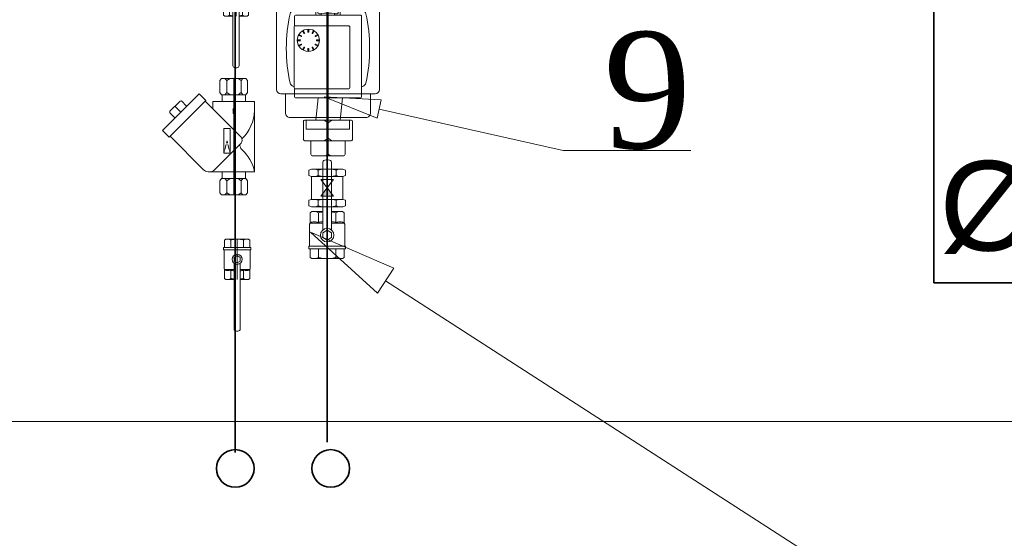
# Model space of a CAD drawing. Header units: centimetres. Extents: x -122 to 72759, y 3298 to 43172.
# Tile 210 of 243: x 31802 to 31912, y 17116 to 17174. Entities that reach past the tile are written whole.
import ezdxf
from ezdxf import colors
from ezdxf.entities.mleader import LeaderData, LeaderLine
from ezdxf.enums import TextEntityAlignment as Align
from ezdxf.lldxf.tags import DXFTag
from ezdxf.math import Vec2, Vec3

# ---------------------------------------------------------------- set-up
doc = ezdxf.new("R2010")
doc.units = ezdxf.units.CM
doc.header["$MEASUREMENT"] = 0
doc.linetypes.add('DASHDOT', pattern=[25.4, 12.7, -6.35, 0, -6.35])
doc.layers.get('0').update_dxf_attribs({"lineweight": 5})
for name, color, linetype, lineweight in [('CP_AXIS', 143, 'DASHDOT', 9), ('CP_DETAL', 33, 'Continuous', 9), ('IS_Powrót', 5, 'DASH', 35), ('IS_Text_Odbiornikow_Therm', 7, 'Continuous', 5), ('IS_Zasilanie', 1, 'SOLID', 35), ('widok', 7, 'Continuous', 5), ('ZZZ_Xref', 7, 'Continuous', 5)]:
    doc.layers.add(name, color=color, linetype=linetype, lineweight=lineweight)
doc.layers.add('IS_Armatura_Therm', color=7, linetype='SOLID', lineweight=5, true_color=0x000000)
doc.styles.add('CP_ATTR', font='ROMANS.SHX')
doc.styles.add('IS_KS_wewn_opis', font='ARIALN.TTF', dxfattribs={"width": 0.8, "height": 18})
doc.styles.get("Standard").update_dxf_attribs({"font": 'ARIAL.TTF'})
tags = doc.linetypes.add('DASH', pattern=[15, 10, -5]).pattern_tags.tags
tags[6:7] = [DXFTag(74, 4), DXFTag(75, 0), DXFTag(340, '0'), DXFTag(46, 0.0), DXFTag(50, 0.0), DXFTag(44, 0.0), DXFTag(45, 0.0)]
tags[4:5] = [DXFTag(74, 4), DXFTag(75, 0), DXFTag(340, '0'), DXFTag(46, 0.0), DXFTag(50, 0.0), DXFTag(44, 0.0), DXFTag(45, 0.0)]
tags = doc.linetypes.add('SOLID', pattern=[10, 10, 0]).pattern_tags.tags
tags[6:7] = [DXFTag(74, 4), DXFTag(75, 0), DXFTag(340, '0'), DXFTag(46, 0.0), DXFTag(50, 0.0), DXFTag(44, 0.0), DXFTag(45, 0.0)]
tags[4:5] = [DXFTag(74, 4), DXFTag(75, 0), DXFTag(340, '0'), DXFTag(46, 0.0), DXFTag(50, 0.0), DXFTag(44, 0.0), DXFTag(45, 0.0)]

# ---------------------------------------------------------------- blocks, each defined once
blk = doc.blocks.new('2h_zav082_dn32pn25aa_5dhahut')
for p, q in [((-1.27, 2.51), (-1.12, 2.9)), ((-1.27, -2.51), (-1.27, 2.51)), ((-1.12, 2.9), (-0.25, 2.9)), ((-0.1, 2.51), (-0.25, 2.9)), ((-0.1, -2.51), (-0.1, 2.51)), ((-0.1, 2.51), (3.56, 2.51)), ((3.56, 2.51), (3.71, 2.9)), ((3.56, -2.51), (3.56, 2.51)), ((4.58, 2.9), (3.71, 2.9)), ((4.73, 2.51), (4.58, 2.9)), ((4.73, -2.51), (4.73, 2.51)), ((0.42, -0.99), (3.04, 0.99)), ((0.42, 0.99), (0.42, -0.99)), ((3.04, -0.99), (0.42, 0.99)), ((3.04, 0.99), (3.04, -0.99)), ((-1.27, -2.51), (-1.12, -2.9)), ((-1.12, -2.9), (-0.25, -2.9)), ((-0.1, -2.51), (-0.25, -2.9)), ((3.56, -2.51), (-0.1, -2.51)), ((3.56, -2.51), (3.71, -2.9)), ((4.58, -2.9), (3.71, -2.9)), ((4.73, -2.51), (4.58, -2.9))]:
    blk.add_line(p, q)
blk.add_solid([(1.73, 0), (3.04, -0.99), (3.04, 0.99)])
at = {"layer": 'CP_AXIS'}
blk.add_line((-1.27, 0), (4.73, 0), dxfattribs=at)
at = {"layer": 'CP_DETAL'}
for p, q in [((-1.27, 1.84), (-1.12, 1.45)), ((-0.1, 1.84), (-0.25, 1.45)), ((3.56, 1.84), (3.71, 1.45)), ((4.73, 1.84), (4.58, 1.45)), ((-1.12, 1.45), (-1.27, 0.73)), ((-0.25, 1.45), (-1.12, 1.45)), ((-0.25, 1.45), (-0.1, 0.73)), ((3.71, 1.45), (3.56, 0.73)), ((3.71, 1.45), (4.58, 1.45)), ((4.58, 1.45), (4.73, 0.73)), ((-1.12, -1.45), (-1.27, -0.73)), ((-1.27, -1.84), (-1.12, -1.45)), ((-0.25, -1.45), (-1.12, -1.45)), ((-0.25, -1.45), (-0.1, -0.73)), ((-0.1, -1.84), (-0.25, -1.45)), ((3.71, -1.45), (3.56, -0.73)), ((3.56, -1.84), (3.71, -1.45)), ((3.71, -1.45), (4.58, -1.45)), ((4.58, -1.45), (4.73, -0.73)), ((4.73, -1.84), (4.58, -1.45))]:
    blk.add_line(p, q, dxfattribs=at)
at = {"linetype": 'ByBlock', "style": 'CP_ATTR', "flags": 9}
for tag in ['NAME', 'GROUP', 'NUMBER', 'PRODUCER', 'ARTICLE', 'PRODUCT-TYPE', 'ORDER-NO', 'CHARACTER', 'DN', 'PN', 'TEMPERATURE', 'FLOW', 'POWER', 'VOLTAGE', 'WEIGHT', 'OTHER']:
    blk.add_attdef(tag, text='', height=0.00005, dxfattribs=at).set_placement((-1.36, 0), align=Align.MIDDLE_LEFT)
blk = doc.blocks.new('Ph_zav141_dn32pn25aa_zv73kfo')
for p, q in [((-1.27, 2.43), (-1.08, 2.7)), ((-1.27, -2.43), (-1.27, 2.43)), ((-1.08, 2.7), (0.31, 2.7)), ((0.31, -2.91), (0.31, 2.91)), ((0.31, 2.91), (0.71, 2.91)), ((0.71, -2.91), (0.71, 2.91)), ((4.25, 2.8), (0.71, 2.8)), ((4.25, 2.8), (4.38, 2.7)), ((6.04, 2.7), (4.38, 2.7)), ((4.38, 0.68), (4.38, 2.7)), ((6.23, 2.43), (6.04, 2.7)), ((6.23, 0.68), (6.23, 2.43)), ((0.31, 1.37), (-1.08, 1.37)), ((1.7, 0), (2.09, 0.68)), ((2.09, -0.68), (1.7, 0)), ((2.09, 0.68), (2.87, 0.68)), ((2.87, 0.68), (3.26, 0)), ((3.26, 0), (2.87, -0.68)), ((3.32, 0.68), (14.13, 0.68)), ((4.52, 1.37), (6.04, 1.37)), ((14.48, 0.17), (14.48, -0.17)), ((0.31, -1.37), (-1.08, -1.37)), ((2.87, -0.68), (2.09, -0.68)), ((3.32, -0.68), (14.13, -0.68)), ((4.38, -2.7), (4.38, -0.68)), ((4.52, -1.37), (6.04, -1.37)), ((6.23, -2.43), (6.23, -0.68)), ((-1.27, -2.43), (-1.08, -2.7)), ((-1.08, -2.7), (0.31, -2.7)), ((0.31, -2.91), (0.71, -2.91)), ((0.71, -2.8), (4.25, -2.8)), ((4.25, -2.8), (4.38, -2.7)), ((6.04, -2.7), (4.38, -2.7)), ((6.23, -2.43), (6.04, -2.7))]:
    blk.add_line(p, q)
blk.add_circle((2.48, 0), 1.08)
for centre, start_param, end_param in [((14.13, 0.17), -1.570796, 0), ((14.13, -0.17), 3.141593, 4.712389)]:
    blk.add_ellipse(centre, major_axis=(0, 0.506), ratio=0.696366, start_param=start_param, end_param=end_param)
at = {"layer": 'CP_AXIS'}
blk.add_line((-1.27, 0), (6.23, 0), dxfattribs=at)
at = {"layer": 'CP_DETAL'}
for p, q in [((-1.27, 1.8), (-1.08, 1.37)), ((6.23, 1.8), (6.04, 1.37)), ((-1.27, -1.8), (-1.08, -1.37)), ((6.23, -1.8), (6.04, -1.37))]:
    blk.add_line(p, q, dxfattribs=at)
for centre, major_axis, ratio, start_param, end_param in [((3.46, 2.04), (0, 2.03), 0.552163, 4.712385, 5.046598), ((3.46, 2.04), (0, 2.03), 0.552058, 4.378172, 4.712385), ((0.99, -0.01), (0, 3.45), 0.655304, 1.159975, 1.568122), ((0.99, 0.01), (0, 3.45), 0.655304, 1.57347, 1.981618), ((2.45, -0.27), (0, 4.1), 0.552058, -1.338774, -1.159975), ((3.97, -0.27), (0, 4.1), 0.552058, -1.338774, -1.159975), ((2.45, 0.27), (0, 4.1), 0.552058, 4.301568, 4.480366), ((3.46, -2.04), (0, 2.03), 0.552058, -1.570792, -1.236579), ((3.97, 0.27), (0, 4.1), 0.552058, 4.301568, 4.480366), ((3.46, -2.04), (0, 2.03), 0.552163, 4.37818, 4.712393)]:
    blk.add_ellipse(centre, major_axis=major_axis, ratio=ratio, start_param=start_param, end_param=end_param, dxfattribs=at)
at = {"linetype": 'ByBlock', "style": 'CP_ATTR', "flags": 9}
for tag in ['NAME', 'GROUP', 'NUMBER', 'PRODUCER', 'ARTICLE', 'PRODUCT-TYPE', 'ORDER-NO', 'CHARACTER', 'DN', 'PN', 'TEMPERATURE', 'FLOW', 'POWER', 'VOLTAGE', 'WEIGHT', 'OTHER']:
    blk.add_attdef(tag, text='', height=0.00005, dxfattribs=at).set_placement((-1.36, 0), align=Align.MIDDLE_LEFT)
blk = doc.blocks.new('G$CC701BD6B')
at = {"layer": 'widok'}
blk.add_lwpolyline([(-310.1, -648.38), (288.57, -648.38), (288.57, -678.9), (-310.1, -678.9)], close=True, dxfattribs=at)
blk = doc.blocks.new('G$CB2B29D77')
for p, q in [((-0.55, 0.11), (-0.69, 0)), ((-0.69, 0), (-0.69, -0.83)), ((-0.55, 0.11), (1.97, 0.11)), ((-0.23, 0.11), (0, 0)), ((0.71, 0.11), (0.71, -4.39)), ((1.65, 0.11), (1.42, 0)), ((1.97, 0.11), (2.11, 0)), ((2.11, 0), (2.11, -0.83)), ((-0.8, -0.83), (2.22, -0.83)), ((-0.8, -0.83), (-0.8, -1.07)), ((-0.8, -1.07), (2.22, -1.07)), ((-0.74, -1.07), (-0.74, -3.2)), ((0, -0.83), (0, 0)), ((1.42, -0.83), (1.42, 0)), ((2.16, -3.2), (2.16, -1.07)), ((2.22, -0.83), (2.22, -1.07)), ((0.36, -1.94), (0.71, -1.73)), ((0.36, -2.34), (0.36, -1.94)), ((0.71, -1.73), (1.06, -1.94)), ((1.06, -1.94), (1.06, -2.34)), ((-0.74, -3.2), (-0.69, -3.28)), ((-0.69, -4.27), (-0.69, -3.28)), ((-0.69, -3.28), (0.36, -3.28)), ((0.71, -2.54), (0.36, -2.34)), ((0.36, -2.57), (0.36, -9.9)), ((1.06, -2.34), (0.71, -2.54)), ((1.06, -2.57), (1.06, -9.9)), ((1.06, -3.28), (2.11, -3.28)), ((2.16, -3.2), (2.11, -3.28)), ((2.11, -4.27), (2.11, -3.28)), ((-0.55, -4.39), (-0.69, -4.27)), ((-0.55, -4.39), (0.36, -4.39)), ((-0.23, -4.39), (0, -4.27)), ((0, -3.36), (0, -4.27)), ((1.06, -4.39), (1.97, -4.39)), ((1.42, -3.36), (1.42, -4.27)), ((1.65, -4.39), (1.42, -4.27)), ((1.97, -4.39), (2.11, -4.27)), ((0.8, -10.14), (0.62, -10.14))]:
    blk.add_line(p, q)
blk.add_circle((0.71, -2.14), 0.56)
for centre, major_axis, ratio, start_param, end_param in [((0.71, -1.24), (1.79, 0), 0.758281, 1.57347, 1.981618), ((0.71, -1.24), (1.79, 0), 0.758281, 1.159975, 1.568122), ((-0.35, -2.73), (1.05, 0), 0.638931, 4.37818, 4.712393), ((-0.35, -2.73), (1.05, 0), 0.63881, -1.570792, -1.236579), ((0.85, -2.12), (2.12, 0), 0.63881, 4.301568, 4.480366), ((0.85, -3.03), (2.12, 0), 0.63881, 4.301568, 4.480366), ((0.57, -2.12), (2.12, 0), 0.63881, -1.338774, -1.159975), ((0.57, -3.03), (2.12, 0), 0.63881, -1.338774, -1.159975), ((1.77, -2.73), (1.05, 0), 0.63881, 4.378172, 4.712385), ((1.77, -2.73), (1.05, 0), 0.638931, 4.712385, 5.046598), ((0.62, -9.9), (0.263, 0), 0.910363, 3.141593, 4.712389), ((0.8, -9.9), (0.263, 0), 0.910363, -1.570796, 0)]:
    blk.add_ellipse(centre, major_axis=major_axis, ratio=ratio, start_param=start_param, end_param=end_param)
at = {"linetype": 'ByBlock', "style": 'CP_ATTR', "flags": 9}
for tag in ['NAME', 'GROUP', 'NUMBER', 'PRODUCER', 'ARTICLE', 'PRODUCT-TYPE', 'ORDER-NO', 'CHARACTER', 'DN', 'PN', 'TEMPERATURE', 'FLOW', 'POWER', 'VOLTAGE', 'WEIGHT', 'OTHER']:
    blk.add_attdef(tag, text='', height=0.00005, rotation=270, dxfattribs=at).set_placement((0.71, 0.2), align=Align.MIDDLE_LEFT)
blk = doc.blocks.new('_ClosedBlank')
at = {"color": 0, "linetype": 'ByBlock', "lineweight": -2}
for p, q in [((-1, 0.167), (0, 0)), ((-1, 0.167), (-1, -0.167)), ((0, 0), (-1, -0.167))]:
    blk.add_line(p, q, dxfattribs=at)
blk = doc.blocks.new('G$CB51E6A42')
for p, q in [((-4.41, 12.13), (-0.91, 12.13)), ((-2.93, 12.13), (-2.66, 11.95)), ((-2.66, 8.13), (-2.66, 12.13)), ((-2.38, 12.13), (-2.66, 11.95)), ((-4.56, 11.92), (-4.56, 10.44)), ((-2.66, 10.43), (-2.66, 11.95)), ((-0.76, 11.92), (-0.76, 10.44)), ((-5.41, 10.28), (-5.41, 8.29)), ((-5.25, 10.43), (-0.06, 10.43)), ((-3.08, 10.43), (-2.66, 10.14)), ((-2.23, 10.43), (-2.66, 10.14)), ((-2.66, 8.43), (-2.66, 10.14)), ((0.09, 8.29), (0.09, 10.28)), ((-0.24, 9.13), (-5.07, 9.13)), ((-2.66, -8.87), (-2.66, 9.13)), ((-5.25, 8.13), (-0.06, 8.13)), ((-0.24, 8.13), (-5.07, 8.13)), ((-4.27, 5.64), (-4, 8.13)), ((-3.08, 8.14), (-2.66, 8.43)), ((-2.23, 8.14), (-2.66, 8.43)), ((-1.58, 5.64), (-1.31, 8.13)), ((-4, -3.57), (-4, -7.87)), ((-3.7, -8.02), (-3.8, -3.94)), ((-1.52, -3.94), (-1.61, -8.02)), ((-1.31, -3.57), (-1.31, -7.87)), ((-5.41, -8.02), (-5.41, -10.01)), ((-0.06, -7.87), (-5.25, -7.87)), ((-0.24, -7.87), (-5.07, -7.87)), ((-3.5, -8.12), (-3.74, -8.15)), ((-3.08, -7.88), (-2.66, -8.17)), ((-2.66, -7.87), (-2.66, -11.87)), ((-2.23, -7.88), (-2.66, -8.17)), ((-2.66, -8.17), (-2.66, -9.88)), ((-1.81, -8.12), (-1.57, -8.15)), ((0.09, -10.01), (0.09, -8.02)), ((-0.24, -8.87), (-5.07, -8.87)), ((-3.08, -10.17), (-2.66, -9.88)), ((-2.23, -10.17), (-2.66, -9.88)), ((-0.06, -10.17), (-5.25, -10.17)), ((-4.56, -11.66), (-4.56, -10.17)), ((-2.66, -10.17), (-2.66, -11.68)), ((-0.76, -11.66), (-0.76, -10.17)), ((-0.91, -11.87), (-4.41, -11.87)), ((-2.93, -11.87), (-2.66, -11.68)), ((-2.38, -11.87), (-2.66, -11.68))]:
    blk.add_line(p, q)
at = {"extrusion": (-1, 6.12323e-17, 0)}
for p, q in [((-5.07, 9.13), (-5.07, 8.13)), ((-0.24, 9.13), (-0.24, 8.13)), ((1.59, 7.86), (-6.91, 7.86)), ((-7.41, 7.3), (-7.41, 5.21)), ((2.09, 5.21), (2.09, 7.3)), ((-6.39, -3.47), (-6.39, 5.53)), ((-6.29, 5.63), (0.97, 5.63)), ((1.07, 4.62), (1.07, 5.53)), ((-8.41, 4.73), (-8.41, -4.46)), ((2.59, 5.21), (-7.91, 5.21)), ((-5.09, 4.53), (-5.09, -2.27)), ((1.02, 4.63), (-4.99, 4.63)), ((1.12, -2.27), (1.12, 4.53)), ((3.09, -4.46), (3.09, 4.73)), ((-1.13, 0.29), (-0.97, 0.01)), ((-0.89, 0.06), (-1.05, 0.34)), ((-0.94, 0), (-0.9, 0.02)), ((-0.52, 0.48), (-0.52, 0.16)), ((-0.49, 0.13), (-0.44, 0.13)), ((-0.42, 0.16), (-0.42, 0.48)), ((0.11, 0.34), (-0.05, 0.06)), ((-0.04, 0.02), (0, 0)), ((0.03, 0.01), (0.2, 0.29)), ((-1.39, -0.72), (-1.71, -0.72)), ((-1.71, -0.82), (-1.39, -0.82)), ((-1.57, -0.19), (-1.29, -0.35)), ((-1.24, -0.26), (-1.52, -0.1)), ((-1.36, -0.79), (-1.36, -0.74)), ((-1.26, -0.34), (-1.23, -0.3)), ((0.29, -0.3), (0.32, -0.34)), ((0.58, -0.1), (0.3, -0.26)), ((0.35, -0.35), (0.63, -0.19)), ((0.43, -0.74), (0.43, -0.79)), ((0.77, -0.72), (0.45, -0.72)), ((0.45, -0.82), (0.77, -0.82)), ((-1.29, -1.19), (-1.57, -1.35)), ((-1.52, -1.43), (-1.24, -1.27)), ((-1.23, -1.24), (-1.26, -1.2)), ((-0.97, -1.54), (-1.13, -1.82)), ((-1.05, -1.87), (-0.89, -1.59)), ((-0.9, -1.56), (-0.94, -1.53)), ((-0.52, -1.69), (-0.52, -2.02)), ((-0.44, -1.67), (-0.49, -1.67)), ((-0.42, -2.02), (-0.42, -1.69)), ((-0.05, -1.59), (0.11, -1.87)), ((0, -1.53), (-0.04, -1.56)), ((0.2, -1.82), (0.03, -1.54)), ((0.32, -1.2), (0.29, -1.24)), ((0.3, -1.27), (0.58, -1.43)), ((0.63, -1.35), (0.35, -1.19)), ((-4.99, -2.37), (1.02, -2.37)), ((1.07, -3.47), (1.07, -2.35)), ((-6.29, -3.57), (0.97, -3.57)), ((-3.8, -3.94), (-3.8, -3.81)), ((-3.7, -3.72), (-3.4, -3.72)), ((-3.4, -3.57), (-3.4, -3.77)), ((-1.91, -3.57), (-1.91, -3.77)), ((-1.91, -3.72), (-1.62, -3.72)), ((-1.52, -3.82), (-1.52, -3.94)), ((-7.91, -4.94), (2.59, -4.94)), ((-7.41, -4.94), (-7.41, -7.07)), ((2.09, -7.07), (2.09, -4.94)), ((-6.91, -7.6), (1.59, -7.6)), ((-5.07, -8.87), (-5.07, -7.87)), ((-3.8, -8.31), (-3.8, -8.21)), ((-3.65, -9.76), (-3.65, -8.38)), ((-3.5, -8.12), (-3.5, -8.16)), ((-1.81, -8.12), (-1.81, -8.16)), ((-1.66, -9.76), (-1.66, -8.38)), ((-1.51, -8.31), (-1.51, -8.21)), ((-0.24, -8.87), (-0.24, -7.87)), ((-3.32, -9.1), (-3.32, -9.79)), ((-2.97, -9.81), (-2.97, -9.11)), ((-2.35, -9.11), (-2.35, -9.81)), ((-1.99, -9.79), (-1.99, -9.1))]:
    blk.add_line(p, q, dxfattribs=at)
for centre, major_axis, ratio, start_param, end_param in [((-4.41, 11.92), (0, 0.209), 0.728684, 0, 1.570796), ((-0.91, 11.92), (0, 0.209), 0.728684, -1.570796, 0), ((-5.25, 10.28), (0.155, 0), 0.992157, 1.570796, 3.141593), ((-0.06, 10.28), (0.155, 0), 0.992157, 0, 1.570796), ((-6.91, 7.3), (0, -0.556), 0.899249, -3.141593, -1.570796), ((-5.25, 8.29), (0.155, 0), 0.992157, 3.141593, 4.712389), ((-0.06, 8.29), (0.155, 0), 0.992157, -1.570796, 0), ((1.59, 7.3), (0, -0.556), 0.899249, 1.570796, 3.141593), ((-6.29, 5.53), (0, 0.1), 0.994652, 0, 1.570796), ((0.97, 5.53), (0, 0.1), 0.994652, 4.712389, 6.283185), ((-7.91, 4.73), (-0.5, 0), 0.955771, -1.570796, 0), ((-2.66, -12.87), (0, 17.68), 0.994652, 0.21372, 0.220564), ((-4.99, 4.53), (0, 0.1), 0.994652, 0, 1.570796), ((1.02, 4.53), (0, 0.1), 0.994652, 4.712389, 6.283185), ((2.59, 4.73), (-0.5, 0), 0.955771, 3.141593, 4.712389), ((10.28, 0.13), (0, 17.68), 0.994652, 1.350232, 1.791361), ((-6.4, 3.89), (0, 0.5), 0.994652, 0.220564, 1.350232), ((-2.66, -12.87), (0, 17.68), 0.994652, 6.062621, 6.066571), ((1.08, 3.89), (0, 0.5), 0.994652, 4.932953, 6.062621), ((-15.59, 0.13), (0, 17.68), 0.994652, 4.491825, 4.932953), ((-0.95, 0.02), (0, 0.025), 0.994652, 2.094395, 3.665191), ((-0.91, 0.05), (0, 0.025), 0.994652, 3.665191, 5.235988), ((-0.49, 0.16), (0, 0.025), 0.994652, 1.570796, 3.141593), ((-0.44, 0.16), (0, 0.025), 0.994652, 3.141593, 4.712389), ((-0.03, 0.05), (0, 0.025), 0.994652, 1.047198, 2.617994), ((0.01, 0.02), (0, 0.025), 0.994652, 2.617994, 4.18879), ((-1.39, -0.74), (0, 0.025), 0.994652, 4.712389, 6.283185), ((-1.39, -0.79), (0, 0.025), 0.994652, 3.141593, 4.712389), ((-1.28, -0.33), (0, 0.025), 0.994652, 2.617994, 4.18879), ((-1.25, -0.28), (0, 0.025), 0.994652, 4.18879, 5.759587), ((0.32, -0.28), (0, 0.025), 0.994652, 0.523599, 2.094395), ((0.34, -0.33), (0, 0.025), 0.994652, 2.094395, 3.665191), ((0.45, -0.74), (0, 0.025), 0.994652, 0, 1.570796), ((0.45, -0.79), (0, 0.025), 0.994652, 1.570796, 3.141593), ((-1.28, -1.21), (0, 0.025), 0.994652, 5.235988, 6.806784), ((-1.25, -1.25), (0, 0.025), 0.994652, 3.665191, 5.235988), ((-0.95, -1.56), (0, 0.025), 0.994652, 5.759587, 7.330383), ((-0.91, -1.58), (0, 0.025), 0.994652, 4.18879, 5.759587), ((-0.49, -1.69), (0, 0.025), 0.994652, 0, 1.570796), ((-0.44, -1.69), (0, 0.025), 0.994652, 4.712389, 6.283185), ((-0.03, -1.58), (0, 0.025), 0.994652, 0.523599, 2.094395), ((0.01, -1.56), (0, 0.025), 0.994652, 5.235988, 6.806784), ((0.32, -1.25), (0, 0.025), 0.994652, 1.047198, 2.617994), ((0.34, -1.21), (0, 0.025), 0.994652, 5.759587, 7.330383), ((-4.99, -2.27), (0, 0.1), 0.994652, 1.570796, 3.141593), ((1.02, -2.27), (0, 0.1), 0.994652, 3.141593, 4.712389), ((1.04, -2.31), (0, 0.1), 0.994652, 5.003272, 5.250523), ((-6.4, -3.63), (0, 0.5), 0.994652, 1.791361, 2.921028), ((-2.66, 13.14), (0, 17.68), 0.994652, 2.921028, 3.07738), ((-6.29, -3.47), (0, 0.1), 0.994652, 1.570796, 3.141593), ((-3.71, -3.82), (0, 0.0944), 0.994652, 6.279005, 7.809185), ((-2.66, 3.31), (0, 7.12), 0.994652, 3.036005, 3.247181), ((-1.62, -3.82), (0, 0.1), 0.994652, 4.712389, 6.283185), ((-2.66, 13.14), (0, 17.68), 0.994652, 3.205805, 3.362157), ((0.97, -3.47), (0, 0.1), 0.994652, 3.141593, 4.712389), ((1.08, -3.63), (0, 0.5), 0.994652, 3.362157, 4.491825), ((-7.91, -4.46), (-0.5, 0), 0.955771, 0, 1.570796), ((2.59, -4.46), (-0.5, 0), 0.955771, 1.570796, 3.141593), ((-6.91, -7.07), (0, -0.532), 0.940171, -1.570796, 0), ((1.59, -7.07), (0, -0.532), 0.940171, 0, 1.570796), ((-5.25, -8.02), (-0.155, 0), 0.992157, -1.570796, 0), ((-3.73, -8.22), (0, 0.0736), 0.994652, 0.197083, 1.461725), ((-3.73, -8.3), (0, 0.075), 0.994652, 1.677362, 2.743039), ((-2.66, 0), (0, 8.44), 0.994652, 3.010407, 3.272778), ((-3.6, -8.01), (0, 0.1), 0.994652, 1.594224, 3.132268), ((-2.66, 94.3), (0, 102.41), 0.994652, 3.132285, 3.1509), ((-2.66, -0.06), (0, 8.14), 0.994652, 3.037016, 3.246169), ((-1.71, -8.01), (0, 0.1), 0.994652, 3.150917, 4.688961), ((-1.59, -8.22), (0, 0.0736), 0.994652, 4.82146, 6.086102), ((-1.59, -8.3), (0, 0.075), 0.994652, 3.540146, 4.605823), ((-0.06, -8.02), (-0.155, 0), 0.992157, 3.141593, 4.712389), ((-3.25, -6.53), (0, 2.57), 0.994652, 2.981903, 3.112158), ((-2.66, -0.71), (0, 9.11), 0.994652, 3.031555, 3.25163), ((-2.66, 9.52), (0, 18.63), 0.994652, 3.124832, 3.158353), ((-2.07, -6.58), (0, 2.52), 0.994652, 3.169784, 3.302697), ((-5.25, -10.01), (-0.155, 0), 0.992157, 0, 1.570796), ((-0.06, -10.01), (-0.155, 0), 0.992157, 1.570796, 3.141593), ((-4.41, -11.66), (0, -0.209), 0.728684, -1.570796, 0), ((-0.91, -11.66), (0, -0.209), 0.728684, 0, 1.570796)]:
    blk.add_ellipse(centre, major_axis=major_axis, ratio=ratio, start_param=start_param, end_param=end_param)
blk.add_ellipse((-0.47, -0.77), major_axis=(0, 1.25), ratio=0.994652)
at = {"linetype": 'ByBlock', "style": 'CP_ATTR', "flags": 9}
for tag, rotation, p in [('OTHER', 270, (-2.66, 11.05)), ('WEIGHT', 270, (-2.66, 11.05)), ('VOLTAGE', 270, (-2.66, 11.05)), ('POWER', 270, (-2.66, 11.05)), ('FLOW', 270, (-2.66, 11.05)), ('TEMPERATURE', 270, (-2.66, 11.05)), ('PN', 270, (-2.66, 11.05)), ('DN', 270, (-2.66, 11.05)), ('CHARACTER', 270, (-2.66, 11.05)), ('ORDER-NO', 270, (-2.66, 11.05)), ('PRODUCT-TYPE', 270, (-2.66, 11.05)), ('ARTICLE', 270, (-2.66, 11.05)), ('PRODUCER', 270, (-2.66, 11.05)), ('NUMBER', 270, (-2.66, 11.05)), ('GROUP', 270, (-2.66, 11.05)), ('NAME', 270, (-2.66, 11.05)), ('NAME', 90, (-2.67, -8.86)), ('GROUP', 90, (-2.67, -8.86)), ('NUMBER', 90, (-2.67, -8.86)), ('PRODUCER', 90, (-2.67, -8.86)), ('ARTICLE', 90, (-2.67, -8.86)), ('PRODUCT-TYPE', 90, (-2.67, -8.86)), ('ORDER-NO', 90, (-2.67, -8.86)), ('CHARACTER', 90, (-2.67, -8.86)), ('DN', 90, (-2.67, -8.86)), ('PN', 90, (-2.67, -8.86)), ('TEMPERATURE', 90, (-2.67, -8.86)), ('FLOW', 90, (-2.67, -8.86)), ('POWER', 90, (-2.67, -8.86)), ('VOLTAGE', 90, (-2.67, -8.86)), ('WEIGHT', 90, (-2.67, -8.86)), ('QUANTITY', 90, (-2.67, -8.86)), ('EQUIPMENT', 90, (-2.67, -8.86)), ('PRICE', 90, (-2.67, -8.86)), ('OTHER', 90, (-2.67, -8.86)), ('OTHER', 90, (-2.65, -10.78)), ('WEIGHT', 90, (-2.65, -10.78)), ('VOLTAGE', 90, (-2.65, -10.78)), ('POWER', 90, (-2.65, -10.78)), ('FLOW', 90, (-2.65, -10.78)), ('TEMPERATURE', 90, (-2.65, -10.78)), ('PN', 90, (-2.65, -10.78)), ('DN', 90, (-2.65, -10.78)), ('CHARACTER', 90, (-2.65, -10.78)), ('ORDER-NO', 90, (-2.65, -10.78)), ('PRODUCT-TYPE', 90, (-2.65, -10.78)), ('ARTICLE', 90, (-2.65, -10.78)), ('PRODUCER', 90, (-2.65, -10.78)), ('NUMBER', 90, (-2.65, -10.78)), ('GROUP', 90, (-2.65, -10.78)), ('NAME', 90, (-2.65, -10.78))]:
    blk.add_attdef(tag, text='', height=0.00005, rotation=rotation, dxfattribs=at).set_placement(p, align=Align.MIDDLE_LEFT)

msp = doc.modelspace()

# ---------------------------------------------------------------- linework, layer by layer
for p, q in [((31824.57234, 17167.1143), (31824.36468, 17166.87937)), ((31824.57234, 17167.1143), (31827.27543, 17167.1143)), ((31824.93201, 17167.1143), (31825.13968, 17166.87936)), ((31825.13968, 17166.87936), (31825.52245, 17167.1143)), ((31825.91468, 17167.1143), (31825.91468, 17154.1143)), ((31826.75841, 17166.87936), (31826.40959, 17167.1143)), ((31826.94766, 17167.1143), (31826.75841, 17166.87936)), ((31827.27543, 17167.1143), (31827.46468, 17166.87937)), ((31824.36468, 17166.87937), (31824.36468, 17165.52992)), ((31825.13968, 17165.52992), (31825.13968, 17166.87936)), ((31826.75841, 17165.52992), (31826.75841, 17166.87936)), ((31827.46468, 17166.87937), (31827.46468, 17165.52992)), ((31817.97094, 17161.31591), (31822.05935, 17165.40433)), ((31822.05935, 17165.40433), (31822.80854, 17164.65598)), ((31824.57234, 17165.29499), (31824.36468, 17165.52992)), ((31824.57234, 17165.29499), (31827.27543, 17165.29499)), ((31824.61926, 17164.52074), (31824.61926, 17165.29499)), ((31824.93201, 17165.29499), (31825.13968, 17165.52992)), ((31825.13968, 17165.52992), (31825.52245, 17165.29499)), ((31826.75841, 17165.52992), (31826.40959, 17165.29499)), ((31826.94766, 17165.29499), (31826.75841, 17165.52992)), ((31827.23267, 17165.29499), (31827.23267, 17164.52074)), ((31827.27543, 17165.29499), (31827.46468, 17165.52992)), ((31818.72013, 17160.56756), (31822.80854, 17164.65598)), ((31819.92737, 17164.57842), (31818.79675, 17163.44653)), ((31819.92737, 17164.57842), (31820.08486, 17164.59602)), ((31820.08486, 17164.59602), (31820.66791, 17164.01362)), ((31826.74167, 17160.54018), (31822.71721, 17164.56464)), ((31823.59159, 17164.52074), (31823.59159, 17163.69026)), ((31823.59159, 17164.52074), (31828.23776, 17164.52074)), ((31827.23267, 17164.52074), (31824.61926, 17164.52074)), ((31825.81944, 17163.60687), (31825.91468, 17163.79103)), ((31826.09883, 17163.60687), (31825.91468, 17163.79103)), ((31828.23776, 17164.52074), (31828.23776, 17156.70786)), ((31818.79675, 17163.44653), (31818.77932, 17163.28903)), ((31818.77932, 17163.28903), (31819.36238, 17162.70662)), ((31825.86706, 17163.60687), (31825.81944, 17163.60687)), ((31825.86706, 17163.21553), (31825.86706, 17163.60687)), ((31825.91468, 17163.21553), (31825.86706, 17163.21553)), ((31825.91468, 17163.21553), (31826.00676, 17163.21553)), ((31826.00676, 17163.60687), (31826.09883, 17163.60687)), ((31826.00676, 17163.21553), (31826.00676, 17163.60687)), ((31817.97094, 17161.31591), (31818.72013, 17160.56756)), ((31822.52203, 17156.94665), (31818.81104, 17160.65848)), ((31824.8187, 17161.50952), (31824.8187, 17158.78055)), ((31824.8187, 17161.50952), (31825.52432, 17161.50952)), ((31825.52432, 17161.50952), (31825.52432, 17158.78055)), ((31823.68481, 17156.83222), (31826.74167, 17159.88908)), ((31825.06567, 17159.73569), (31824.92454, 17159.1899)), ((31825.17151, 17160.14504), (31825.10095, 17159.87214)), ((31825.17151, 17160.14504), (31825.24207, 17159.87214)), ((31825.27735, 17159.73569), (31825.41847, 17159.1899)), ((31824.88926, 17159.05345), (31824.8187, 17158.78055)), ((31824.8187, 17158.78055), (31825.52432, 17158.78055)), ((31825.45375, 17159.05345), (31825.52432, 17158.78055)), ((31823.40966, 17156.70786), (31828.23776, 17156.70786)), ((31827.23267, 17156.70786), (31824.61926, 17156.70786)), ((31824.61926, 17156.70786), (31824.61926, 17155.93361)), ((31827.23267, 17155.93361), (31827.23267, 17156.70786)), ((31824.57234, 17155.93361), (31824.36468, 17155.69868)), ((31824.36468, 17154.34923), (31824.36468, 17155.69868)), ((31824.57234, 17155.93361), (31827.27543, 17155.93361)), ((31824.93201, 17155.93361), (31825.13968, 17155.69868)), ((31825.13968, 17155.69868), (31825.52245, 17155.93361)), ((31825.13968, 17155.69868), (31825.13968, 17154.34923)), ((31826.75841, 17155.69868), (31826.40959, 17155.93361)), ((31826.94766, 17155.93361), (31826.75841, 17155.69868)), ((31826.75841, 17155.69868), (31826.75841, 17154.34923)), ((31827.27543, 17155.93361), (31827.46468, 17155.69868)), ((31827.46468, 17154.34923), (31827.46468, 17155.69868)), ((31824.57234, 17154.1143), (31824.36468, 17154.34923)), ((31824.57234, 17154.1143), (31827.27543, 17154.1143)), ((31824.93201, 17154.1143), (31825.13968, 17154.34923)), ((31825.13968, 17154.34923), (31825.52245, 17154.1143)), ((31826.75841, 17154.34923), (31826.40959, 17154.1143)), ((31826.94766, 17154.1143), (31826.75841, 17154.34923)), ((31827.27543, 17154.1143), (31827.46468, 17154.34923))]:
    msp.add_line(p, q)
for centre, radius, start, end in [((31823.62325, 17163.69609), 4.61773, 314.2128301, 357.8599685), ((31826.41612, 17160.21463), 0.4604, 315, 45), ((31827.5221, 17159.76212), 0.92079, 180.8278164, 219.6913583), ((31823.84631, 17155.81617), 4.48107, 11.477878, 48.5340706), ((31823.17313, 17157.59775), 0.92079, 225, 303.7588596)]:
    msp.add_arc(centre, radius, start, end)
at = {"layer": 'CP_DETAL'}
msp.add_line((31820.01515, 17163.36012), (31819.36206, 17164.01248), dxfattribs=at)
at = {"layer": 'IS_Powrót', "linetype": 'ByBlock'}
for p, q in [((31904.0627, 17144.31395), (31904.0627, 17202.63069)), ((31931.83801, 17144.31395), (31904.0627, 17144.31395))]:
    msp.add_line(p, q, dxfattribs=at)
at = {"layer": 'IS_Powrót', "color": 15}
msp.add_line((31826.09251, 17199.73567), (31826.09251, 17125.35525), dxfattribs=at)
msp.add_circle((31826.09251, 17123.59632), 2.09766, dxfattribs=at)
at = {"layer": 'IS_Zasilanie', "color": 15}
msp.add_line((31836.33351, 17226.16799), (31836.33351, 17126.53886), dxfattribs=at)
msp.add_circle((31836.74216, 17123.59632), 2.09766, dxfattribs=at)

# ---------------------------------------------------------------- block references
for p in [(31825.4662, 17178.43652), (31825.59445, 17149.06772)]:
    msp.add_blockref('G$CB2B29D77', p)
at = {"xscale": 0.7, "zscale": 0.7}
for name, p, yscale, rotation in [('Ph_zav141_dn32pn25aa_zv73kfo', (31836.34953, 17147.89003, -25), -0.7, 89.99999999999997), ('2h_zav082_dn32pn25aa_5dhahut', (31836.34953, 17156.10993, -25), 0.7, 270)]:
    msp.add_blockref(name, p, dxfattribs=dict(at, yscale=yscale, rotation=rotation))
at = {"layer": 'IS_Armatura_Therm', "rotation": 180}
msp.add_blockref('G$CB51E6A42', (31833.78177, 17170.59485), dxfattribs=at)
at = {"layer": 'ZZZ_Xref'}
msp.add_blockref('G$CC701BD6B', (31832.55871, 17777.1956), dxfattribs=at)

# ---------------------------------------------------------------- texts
at = {"linetype": 'ByBlock', "style": 'CP_ATTR', "flags": 9}
for tag, text, p in [('PRODUCT-TYPE', '', (31825.91293, 17167.20552)), ('ORDER-NO', '', (31825.91292, 17167.20552)), ('POWER', '', (31825.91292, 17167.20509)), ('DN', 'DN15', (31825.91293, 17167.20494)), ('NUMBER', '', (31825.91293, 17167.20552)), ('TEMPERATURE', '', (31825.91294, 17167.20552)), ('VOLTAGE', '', (31825.91293, 17167.20516)), ('GROUP', '', (31825.91294, 17167.20509)), ('CHARACTER', '', (31825.91295, 17167.20552)), ('WEIGHT', '', (31825.91295, 17167.2051)), ('NAME', 'Filtr siatkowy, gwintowany', (31825.91296, 17167.20552)), ('FLOW', '', (31825.91295, 17167.20552)), ('PN', 'PN25', (31825.91295, 17167.20534)), ('OTHER', '', (31825.91296, 17167.20533)), ('PRODUCER', '', (31825.91295, 17167.20525)), ('ARTICLE', "1/2''", (31825.91296, 17167.20513))]:
    msp.add_attdef(tag, text=text, height=0.00005, rotation=270, dxfattribs=at).set_placement(p, align=Align.MIDDLE_LEFT)
at = {"layer": 'IS_Text_Odbiornikow_Therm', "lineweight": 5, "insert": (31904.71282, 17157.90289), "char_height": 10, "width": 55.851621, "attachment_point": 1}
msp.add_mtext('%%C25', dxfattribs=at)

# ---------------------------------------------------------------- leaders
at = {"layer": 'IS_Text_Odbiornikow_Therm', "lineweight": 5}
ml = msp.add_multileader_mtext('Standard', dxfattribs=at)
ml.set_content('{\\W1;\\fTimes New Roman|b0|i0|c0|p0;9}', color=256, style='IS_KS_wewn_opis')
ml.set_leader_properties(color=256, linetype='ByLayer', lineweight=-1)
ml.set_arrow_properties(name='CLOSEDBLANK')
ml.build(insert=Vec2(0, 0))
ml.multileader.update_dxf_attribs({"text_left_attachment_type": 6, "text_right_attachment_type": 6, "dogleg_length": 5.01811, "arrow_head_size": 6.27263})
ctx = ml.context
ctx.base_point, ctx.char_height, ctx.arrow_head_size, ctx.landing_gap_size, ctx.plane_origin = Vec3(31867.72041, 17159.05819), 13, 6.27263, 1.25453, Vec3(31730.77372, 17044.41806)
ctx.left_attachment, ctx.right_attachment, ctx.text_align_type = 6, 6, 2
notes = []
notes.append((ctx, [(1, (1, 1, 0), (31862.70231, 17159.05819), (1, 0), 5.01811, [(0, [(31836.03217, 17165.06383)], 0, [])])]))
ctx.mtext.insert, ctx.mtext.alignment, ctx.mtext.flow_direction = Vec3(31876.98864, 17172.32063), 3, 5
ml = msp.add_multileader_mtext('Standard', dxfattribs=at)
ml.set_content('{\\W1;\\fArial|b0|i0|c238|p0;22x1,5\\P4,7kW grzejniki\\PQp=0,25m³/h P=20kPa}', color=256, style='IS_KS_wewn_opis')
ml.set_leader_properties(color=256, linetype='ByLayer', lineweight=-1)
ml.set_arrow_properties(name='CLOSEDBLANK')
ml.build(insert=Vec2(0, 0))
ml.multileader.update_dxf_attribs({"text_left_attachment_type": 6, "text_right_attachment_type": 6, "arrow_head_size": 10})
ctx = ml.context
ctx.base_point, ctx.char_height, ctx.arrow_head_size, ctx.plane_origin = Vec3(31946.2827, 17082.98858), 9, 10, Vec3(31767.44031, 17347.76903)
ctx.left_attachment, ctx.right_attachment = 6, 6
notes.append((ctx, [(1, (1, 1, 0), (31938.2827, 17082.98858), (1, 0), 8, [(0, [(31834.47309, 17149.96601)], 0, [])])]))
ctx.mtext.insert, ctx.mtext.flow_direction = Vec3(31948.2827, 17094.52405), 5
for ctx, leaders in notes:
    for number, flags, end, landing, length, lines in leaders:
        leader = LeaderData()
        leader.index, (leader.has_last_leader_line, leader.has_dogleg_vector, leader.attachment_direction) = number, flags
        leader.last_leader_point, leader.dogleg_vector, leader.dogleg_length = Vec3(end), Vec3(landing), length
        for number, points, colour, breaks in lines:
            line = LeaderLine()
            line.index, line.vertices, line.color, line.breaks = number, Vec3.list(points), colors.encode_raw_color(colour), breaks
            leader.lines.append(line)
        ctx.leaders.append(leader)

doc.saveas('drawing.dxf')
